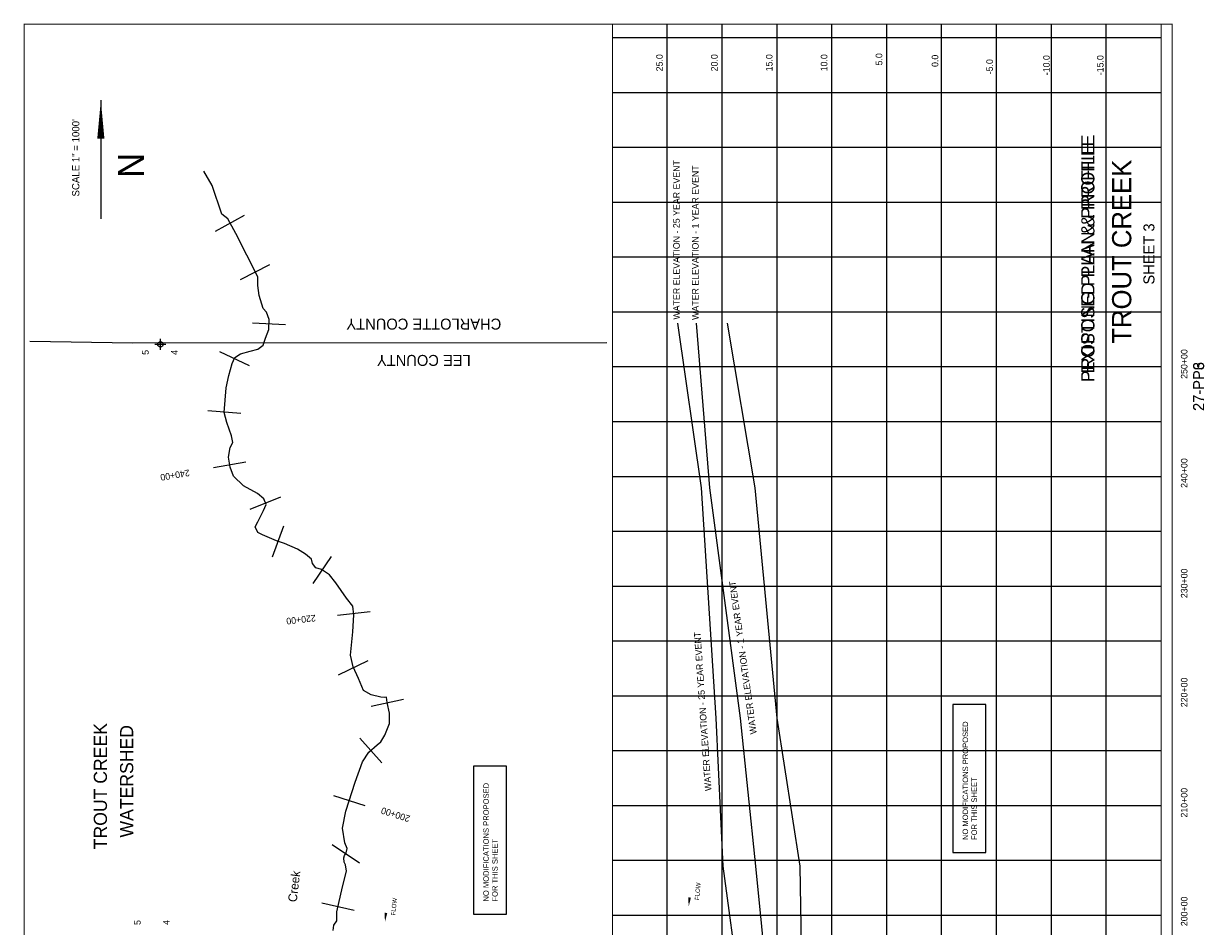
# Model space of a CAD drawing. Extents: x 260650 to 271409, y 872816 to 888826.
# Tile 2 of 2: x 260650 to 271409, y 880597 to 888826. Entities that reach past the tile are written whole.
import ezdxf
from ezdxf.enums import TextEntityAlignment as Align

# ---------------------------------------------------------------- set-up
doc = ezdxf.new("R2010")
doc.units = 0
doc.header["$LTSCALE"] = 800
doc.header["$PDMODE"] = 34
doc.header["$PDSIZE"] = 50
for name, pattern in [('DASHED', [0]), ('PHANTOM', [0]), ('STREAM', [0])]:
    doc.linetypes.add(name, pattern=pattern)
doc.layers.get('0').update_dxf_attribs({"linetype": 'CONTINUOUS'})
for name, color, linetype in [('BORDER', 1, 'CONTINUOUS'), ('COUNTY', 11, 'PHANTOM'), ('EXISTING', 7, 'CONTINUOUS'), ('GRID', 2, 'CONTINUOUS'), ('PROPOSED', 7, 'CONTINUOUS'), ('SEC', 2, 'CONTINUOUS'), ('STATIONS', 7, 'CONTINUOUS'), ('TEXT', 7, 'CONTINUOUS'), ('TRUNKS', 5, 'STREAM'), ('WATER', 4, 'CONTINUOUS')]:
    doc.layers.add(name, color=color, linetype=linetype)

# ---------------------------------------------------------------- blocks, each defined once
blk = doc.blocks.new('FLARROW')
at = {"color": 0}
blk.add_lwpolyline([(-0.28, 0.019, 0, 0.05, 0), (-0.112, 0.019, 0, 0, -0.087559), (-0.012, 0.001, 0, 0, 0.245722), (0.075, 0.013, 0, 0, -0.309425), (0.212, 0.015, 0, 0, 0), (0.278, 0.013, 0, 0, 0)], format="xyseb", dxfattribs=at)
blk.add_text('FLOW', height=0.08, dxfattribs=at).set_placement((0.015, -0.157), align=Align.CENTER)

msp = doc.modelspace()

# ---------------------------------------------------------------- linework, layer by layer
at = {"layer": 'BORDER', "color": 0, "const_width": 10}
msp.add_lwpolyline([(271115, 872821), (271115, 888821), (260655, 888821), (260655, 872821)], close=True, dxfattribs=at)
for points in [[(266015, 872821), (266015, 888821)], [(271015, 872821), (271015, 888821)]]:
    msp.add_lwpolyline(points, dxfattribs=at)
at = {"layer": 'COUNTY', "color": 0}
msp.add_lwpolyline([(265965, 885916), (261647, 885912), (260706, 885928)], dxfattribs=at)
at = {"layer": 'EXISTING', "color": 0}
for points in [[(267701, 876696), (267691, 876896), (267586, 878346), (267174, 880046), (267025, 881146), (266962, 882496), (266826, 884596), (266610, 886096)], [(266777, 886096), (266901, 884596), (267178, 882496), (267319, 881146), (267428, 880046), (267866, 878346), (267998, 876896), (268015, 876696)]]:
    msp.add_lwpolyline(points, dxfattribs=at)
at = {"layer": 'EXISTING', "color": 0, "linetype": 'DASHED'}
msp.add_lwpolyline([(268425, 876696), (268425, 876896), (268225, 878346), (267745, 880046), (267725, 881146), (267515, 882496), (267315, 884596), (267065, 886096)], dxfattribs=at)
at = {"layer": 'GRID', "color": 0}
for points in [[(266515, 872821), (266515, 888821)], [(267015, 872821), (267015, 888821)], [(267515, 872821), (267515, 888821)], [(268015, 872821), (268015, 888821)], [(268515, 872821), (268515, 888821)], [(269015, 872821), (269015, 888821)], [(269515, 872821), (269515, 888821)], [(270015, 872821), (270015, 888821)], [(270515, 872821), (270515, 888821)], [(271015, 888696), (266015, 888696)], [(271015, 888196), (266015, 888196)], [(271015, 887696), (266015, 887696)], [(271015, 887196), (266015, 887196)], [(271015, 886696), (266015, 886696)], [(271015, 886196), (266015, 886196)], [(271015, 885696), (266015, 885696)], [(271015, 885196), (266015, 885196)], [(271015, 884696), (266015, 884696)], [(271015, 884196), (266015, 884196)], [(271015, 883696), (266015, 883696)], [(271015, 883196), (266015, 883196)], [(271015, 882696), (266015, 882696)], [(271015, 882196), (266015, 882196)], [(271015, 881696), (266015, 881696)], [(271015, 881196), (266015, 881196)], [(271015, 880696), (266015, 880696)]]:
    msp.add_lwpolyline(points, dxfattribs=at)
at = {"layer": 'PROPOSED', "color": 0}
for points in [[(267701, 876696), (267691, 876896), (267586, 878346), (267174, 880046), (267025, 881146), (266962, 882496), (266826, 884596), (266610, 886096)], [(266777, 886096), (266901, 884596), (267178, 882496), (267319, 881146), (267428, 880046), (267866, 878346), (267998, 876896), (268015, 876696)]]:
    msp.add_lwpolyline(points, dxfattribs=at)
at = {"layer": 'PROPOSED', "color": 0, "linetype": 'DASHED'}
msp.add_lwpolyline([(268425, 876696), (268425, 876896), (268225, 878346), (267745, 880046), (267725, 881146), (267515, 882496), (267315, 884596), (267065, 886096)], dxfattribs=at)
at = {"layer": 'PROPOSED', "color": 0}
for points in [[(269118, 881269), (269418, 881269), (269418, 882619), (269118, 882619)], [(264751, 880708), (265051, 880708), (265051, 882058), (264751, 882058)]]:
    msp.add_lwpolyline(points, close=True, dxfattribs=at)
at = {"layer": 'SEC', "color": 0}
msp.add_point((261897, 885903), dxfattribs=at)
at = {"layer": 'STATIONS', "color": 0}
for p, q in [((262400, 886935), (262663, 887080)), ((262628, 886495), (262895, 886631)), ((262736, 886099), (263036, 886084)), ((262436, 885838), (262707, 885710)), ((262330, 885298), (262629, 885275)), ((262380, 884781), (262676, 884831)), ((262715, 884399), (262993, 884512)), ((262919, 883965), (263021, 884247)), ((263288, 883721), (263457, 883968)), ((263509, 883434), (263807, 883467)), ((263520, 882890), (263790, 883021)), ((263818, 882604), (264111, 882669)), ((263713, 882312), (263913, 882088)), ((263474, 881790), (263760, 881700)), ((263461, 881344), (263710, 881176)), ((263368, 880811), (263661, 880745))]:
    msp.add_line(p, q, dxfattribs=at)
at = {"layer": 'TEXT', "color": 0}
msp.add_line((261354, 888128), (261354, 887048), dxfattribs=at)
msp.add_lwpolyline([(261354, 888128, 0, 65.7, 0), (261354, 887776, 65.7, 65.7, 0)], format="xyseb", dxfattribs=at)
at = {"layer": 'TRUNKS', "color": 0}
msp.add_lwpolyline([(263472, 880559), (263478, 880609), (263503, 880646), (263503, 880729), (263555, 880957), (263592, 881100), (263584, 881159), (263570, 881181), (263569, 881222), (263573, 881242), (263589, 881266), (263597, 881307), (263577, 881360), (263556, 881493), (263586, 881648), (263670, 881912), (263738, 882096), (263795, 882184), (263871, 882251), (263906, 882279), (263943, 882341), (263983, 882447), (263985, 882541), (263964, 882638), (263956, 882686), (263939, 882684), (263904, 882685), (263817, 882709), (263748, 882746), (263703, 882856), (263652, 882962), (263628, 883068), (263651, 883283), (263660, 883436), (263651, 883515), (263592, 883590), (263495, 883730), (263438, 883800), (263365, 883850), (263313, 883866), (263283, 883904), (263274, 883944), (263220, 883991), (263145, 884034), (263026, 884086), (262955, 884111), (262828, 884165), (262785, 884188), (262760, 884239), (262783, 884286), (262806, 884327), (262836, 884388), (262859, 884444), (262838, 884494), (262781, 884542), (262654, 884613), (262562, 884700), (262532, 884784), (262517, 884874), (262532, 884961), (262557, 885008), (262544, 885068), (262503, 885191), (262479, 885281), (262496, 885505), (262519, 885618), (262550, 885729), (262576, 885783), (262627, 885816), (262715, 885840), (262783, 885860), (262834, 885894), (262853, 885959), (262884, 886039), (262888, 886130), (262862, 886197), (262832, 886230), (262796, 886347), (262785, 886439), (262785, 886517), (262584, 886913), (262511, 887046), (262457, 887089), (262368, 887349), (262291, 887481)], dxfattribs=at)

# ---------------------------------------------------------------- block references
at = {"layer": 'TRUNKS', "color": 0, "xscale": 500, "yscale": 500, "zscale": 500, "rotation": 84.57746338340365}
for p in [(266733, 880915), (263966, 880775)]:
    msp.add_blockref('FLARROW', p, dxfattribs=at)

# ---------------------------------------------------------------- texts
at = {"layer": 'EXISTING', "color": 0}
for s, height, p in [('EXISTING PLAN & PROFILE', 120, (270407, 886686)), ('27-PP3', 100, (271407, 885518))]:
    msp.add_text(s, height=height, rotation=90, dxfattribs=at).set_placement(p, align=Align.CENTER)
for s, rotation, p in [('WATER ELEVATION - 1 YEAR EVENT', 97.8972, (267331, 882353)), ('WATER ELEVATION - 25 YEAR EVENT', 94.0025, (266919, 881833))]:
    msp.add_text(s, height=60, rotation=rotation, dxfattribs=at).set_placement(p)
at = {"layer": 'PROPOSED', "color": 0}
for s, height, p in [('PROPOSED PLAN & PROFILE', 120, (270407, 886686)), ('27-PP6', 100, (271406, 885518))]:
    msp.add_text(s, height=height, rotation=90, dxfattribs=at).set_placement(p, align=Align.CENTER)
for s, height, p in [('WATER ELEVATION - 25 YEAR EVENT', 60, (266629, 886128)), ('WATER ELEVATION - 1 YEAR EVENT', 60, (266801, 886125)), ('NO MODIFICATIONS PROPOSED', 50, (269256, 881384)), ('FOR THIS SHEET', 50, (269337, 881384)), ('NO MODIFICATIONS PROPOSED', 50, (264889, 880823)), ('FOR THIS SHEET', 50, (264970, 880823))]:
    msp.add_text(s, height=height, rotation=90, dxfattribs=at).set_placement(p)
at = {"layer": 'STATIONS', "color": 0}
for s, rotation, p in [('240+00', 189.5298, (262025, 884740)), ('220+00', 186.396, (263175, 883423)), ('200+00', 162.4814, (264048, 881644))]:
    msp.add_text(s, height=60, rotation=rotation, dxfattribs=at).set_placement(p, align=Align.CENTER)
at = {"layer": 'TEXT', "color": 0}
for s, height, p in [('25.0', 60, (266474, 888391)), ('20.0', 60, (266974, 888391)), ('15.0', 60, (267474, 888391)), ('10.0', 60, (267974, 888391)), ('5.0', 60, (268474, 888445)), ('0.0', 60, (268985, 888431)), ('-5.0', 60, (269482, 888364)), ('TROUT CREEK', 120, (261410, 881300)), ('WATERSHED', 120, (261649, 881407))]:
    msp.add_text(s, height=height, rotation=90, dxfattribs=at).set_placement(p)
for s, height, rotation, p in [('-10.0', 60, 90, (270000, 888447)), ('-15.0', 60, 90, (270490, 888447)), ('SCALE 1" = 1000\'', 65.73, 90, (261158, 887603)), ('N', 235, 90, (261746, 887534)), ('TROUT CREEK', 175, 90, (270743, 886747)), ('SHEET 3', 100, 90, (270954, 886726)), ('CHARLOTTE COUNTY', 100, 180, (264297, 886137)), ('5', 60, 90, (261790, 885829)), ('4', 60, 90, (262054, 885829)), ('LEE COUNTY', 100, 180, (264297, 885806)), ('250+00', 60, 90, (271255, 885723)), ('240+00', 60, 90, (271255, 884729)), ('230+00', 60, 90, (271255, 883724)), ('220+00', 60, 90, (271255, 882730)), ('210+00', 60, 90, (271255, 881724)), ('200+00', 60, 90, (271255, 880734)), ('5', 60, 90, (261717, 880632)), ('4', 60, 90, (261981, 880632))]:
    msp.add_text(s, height=height, rotation=rotation, dxfattribs=at).set_placement(p, align=Align.CENTER)
at = {"layer": 'WATER', "color": 0}
msp.add_text('Creek', height=80, rotation=83, dxfattribs=at).set_placement((263138, 880815))

doc.saveas('drawing.dxf')
